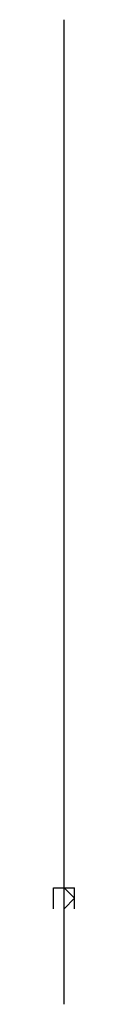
# Model space of a CAD drawing. Extents: x 2603 to 314299, y -540804 to -201914.
# Tile 1 of 15: x 314177 to 314299, y -540804 to -535138. Entities that reach past the tile are written whole.
import ezdxf

# ---------------------------------------------------------------- set-up
doc = ezdxf.new("R2010")
doc.units = 0
doc.header["$LTSCALE"] = 25
doc.layers.add('KP-koppelingen', color=6, linetype='CONTINUOUS')
doc.layers.add('KP-leidingen(aanvoer)', color=5, linetype='CONTINUOUS')

msp = doc.modelspace()

# ---------------------------------------------------------------- linework, layer by layer
at = {"layer": 'KP-koppelingen', "linetype": 'Continuous'}
for p, q in [((314177.4, -540254.9), (314177.4, -540133.3)), ((314177.4, -540133.3), (314299.1, -540133.3)), ((314238.3, -540254.9), (314238.3, -540133.3)), ((314238.3, -540133.3), (314299.1, -540194.1)), ((314299.1, -540254.9), (314299.1, -540133.3)), ((314299.1, -540194.1), (314238.3, -540254.9))]:
    msp.add_line(p, q, dxfattribs=at)
at = {"layer": 'KP-leidingen(aanvoer)', "linetype": 'Continuous'}
msp.add_line((314238.3, -540804.1), (314238.3, -535138), dxfattribs=at)

doc.saveas('drawing.dxf')
